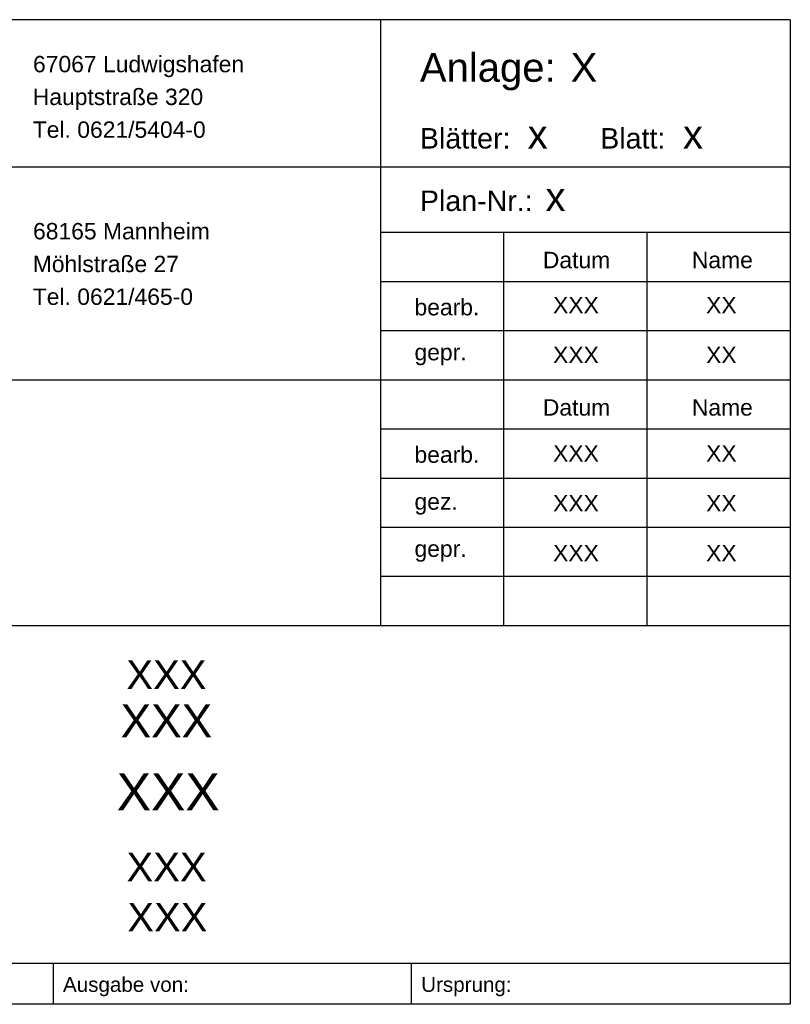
# Model space of a CAD drawing. Header units: metres. Extents: x 0 to 0.185, y 0 to 0.12.
# Tile 21 of 21: x 0.091 to 0.185, y 0 to 0.12. Entities that reach past the tile are written whole.
import ezdxf
from ezdxf.enums import TextEntityAlignment as Align

# ---------------------------------------------------------------- set-up
doc = ezdxf.new("R2010")
doc.units = ezdxf.units.M
doc.header["$MEASUREMENT"] = 0
doc.layers.add('RAM_Stempel_VBL', color=7, linetype='Continuous', lineweight=25)
doc.styles.add('arial', font='arial.ttf')
doc.styles.add('ROMANS', font='arial.ttf', dxfattribs={"width": 0.8, "height": 0.0009})

msp = doc.modelspace()

# ---------------------------------------------------------------- linework, layer by layer
at = {"layer": 'RAM_Stempel_VBL'}
for p, q in [((0.185, 0.12022), (0, 0.12022)), ((0.135, 0.04622), (0.135, 0.12022)), ((0.185, 0.12022), (0.185, 0)), ((0.185, 0.10222), (0, 0.10222)), ((0.185, 0.09422), (0.135, 0.09422)), ((0.15, 0.04622), (0.15, 0.09422)), ((0.1675, 0.04622), (0.1675, 0.09422)), ((0.185, 0.08822), (0.135, 0.08822)), ((0.185, 0.08222), (0.135, 0.08222)), ((0.185, 0.07622), (0, 0.07622)), ((0.185, 0.07022), (0.135, 0.07022)), ((0.185, 0.06422), (0.135, 0.06422)), ((0.185, 0.05822), (0.135, 0.05822)), ((0.185, 0.05222), (0.135, 0.05222)), ((0.185, 0.04622), (0, 0.04622)), ((0.185, 0.005), (0, 0.005)), ((0.095, 0), (0.095, 0.005)), ((0.13875, 0), (0.13875, 0.005)), ((0.185, 0), (0, 0))]:
    msp.add_line(p, q, dxfattribs=at)

# ---------------------------------------------------------------- texts
at = {"layer": 'RAM_Stempel_VBL', "style": 'arial'}
for s, rotation, p in [('67067 Ludwigshafen', 0.0055, (0.09251, 0.1138)), ('68165 Mannheim', 0.0055, (0.09251, 0.0934)), ('bearb.', 0.0005, (0.1391, 0.08412)), ('gepr.', 0.0005, (0.1391, 0.07863)), ('bearb.', 0.0005, (0.1391, 0.06612)), ('gez.', 0.0005, (0.1391, 0.06039)), ('gepr.', 0.0005, (0.1391, 0.05463))]:
    msp.add_text(s, height=0.002, rotation=rotation, dxfattribs=at).set_placement(p)
at = {"layer": 'RAM_Stempel_VBL'}
for s, height, style, p in [('Anlage:', 0.0035, 'arial', (0.13976, 0.11264)), ('X', 0.0035, 'arial', (0.15817, 0.11264)), ('Hauptstraße 320', 0.002, 'arial', (0.09248, 0.1098)), ('Tel. 0621/5404-0', 0.002, 'arial', (0.09248, 0.1058)), ('Blätter:', 0.0025, 'arial', (0.13976, 0.10449)), ('x', 0.0035, 'arial', (0.15292, 0.10449)), ('Blatt:', 0.0025, 'arial', (0.16178, 0.10449)), ('x', 0.0035, 'arial', (0.17189, 0.10449)), ('Plan-Nr.: ', 0.0025, 'arial', (0.13976, 0.09686)), ('x', 0.0035, 'arial', (0.1551, 0.09686)), ('Möhlstraße 27', 0.002, 'arial', (0.09248, 0.0894)), ('Tel. 0621/465-0', 0.002, 'arial', (0.09248, 0.0854)), ('Ausgabe von: ', 0.0018, 'ROMANS', (0.09617, 0.00152)), ('Ursprung:', 0.0018, 'ROMANS', (0.13992, 0.00152))]:
    msp.add_text(s, height=height, dxfattribs=dict(at, style=style)).set_placement(p)
at = {"layer": 'RAM_Stempel_VBL', "style": 'arial'}
for s, p in [('Datum', (0.15889, 0.09088)), ('Name', (0.1767, 0.09088)), ('Datum', (0.15889, 0.07288)), ('Name', (0.1767, 0.07288))]:
    msp.add_text(s, height=0.002, rotation=0.0005, dxfattribs=at).set_placement(p, align=Align.MIDDLE_CENTER)
for s, p in [('XXX', (0.15882, 0.08438)), ('XX', (0.17658, 0.08438)), ('XXX', (0.15882, 0.07829)), ('XX', (0.17658, 0.07829)), ('XXX', (0.15882, 0.06627)), ('XX', (0.17658, 0.06627)), ('XXX', (0.15882, 0.06018)), ('XX', (0.17658, 0.06018)), ('XXX', (0.15882, 0.0541)), ('XX', (0.17658, 0.0541))]:
    msp.add_text(s, height=0.002, rotation=0.0005, dxfattribs=at).set_placement(p, align=Align.CENTER)
for height, p in [(0.0045, (0.10902, 0.02369)), (0.0035, (0.10882, 0.01501)), (0.0035, (0.10892, 0.00889))]:
    msp.add_text('XXX', height=height, dxfattribs=at).set_placement(p, align=Align.CENTER)
at = {"layer": 'RAM_Stempel_VBL', "attachment_point": 2, "style": 'arial'}
for insert, char_height, width in [((0.1088, 0.04199), 0.0035, 0.05), ((0.1088, 0.03661), 0.004, 0.15)]:
    msp.add_mtext('XXX', dxfattribs=dict(at, insert=insert, char_height=char_height, width=width))

doc.saveas('drawing.dxf')
